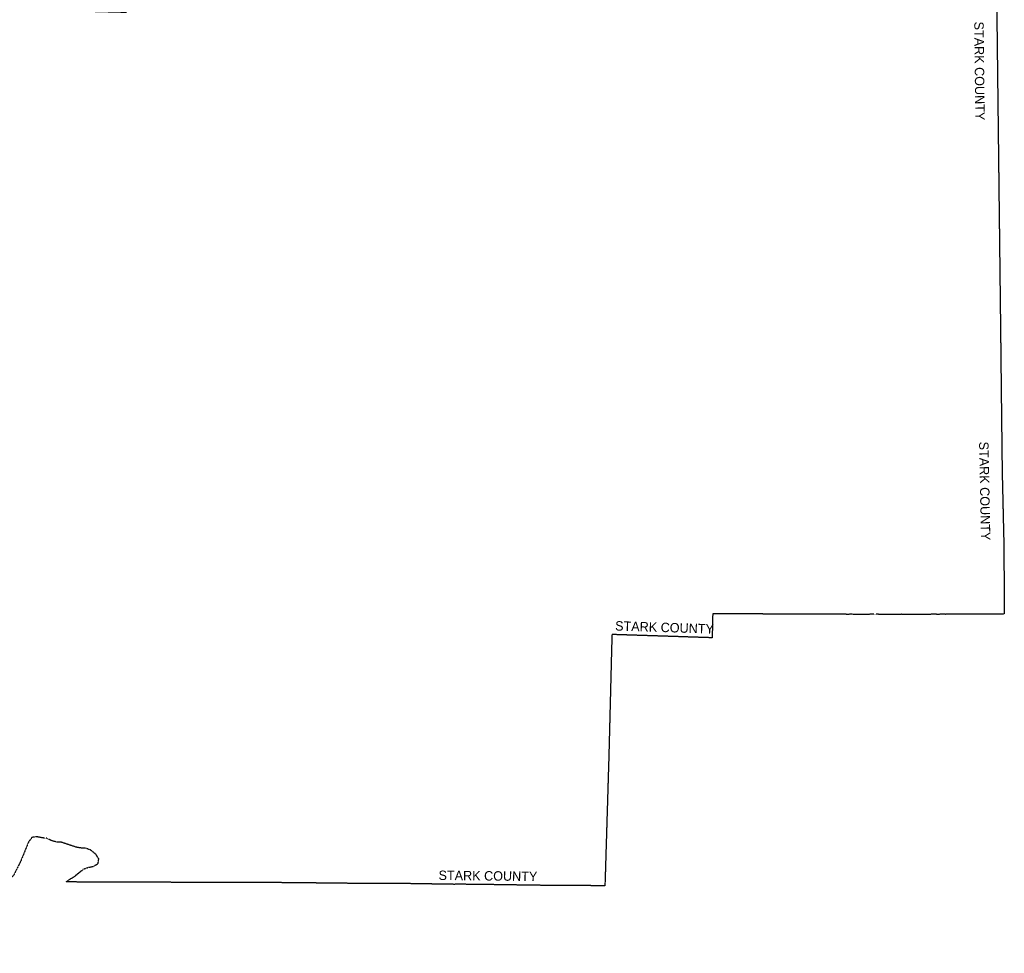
# Model space of a CAD drawing. Header units: feet. Extents: x 2113747 to 29971100, y 960708 to 6252803.
# Tile 2 of 225: x 2255695 to 2360102, y 960708 to 1059731. Entities that reach past the tile are written whole.
import ezdxf

# ---------------------------------------------------------------- set-up
doc = ezdxf.new("R2010")
doc.units = ezdxf.units.FT
doc.header["$MEASUREMENT"] = 0
doc.linetypes.add('OhDOT_USTN3', pattern=[0.22, 0.165, -0.055])
for name, color, linetype in [('0_Xref', 7, 'Continuous'), ('GM_X_Adjacent_County', 251, 'OhDOT_USTN3'), ('GM_X_Adjacent_County_Text', 251, 'Continuous')]:
    doc.layers.add(name, color=color, linetype=linetype)
doc.styles.add('Styledgn030', font='dgn030.shx')

# ---------------------------------------------------------------- blocks, each defined once
blk = doc.blocks.new('POR')
at = {"layer": 'GM_X_Adjacent_County', "flags": 128}
blk.add_lwpolyline([(2346501, 996686), (2346283, 996665), (2345680, 996660), (2344145, 996646), (2344130, 996649), (2344060, 996659), (2344005, 996663), (2343946, 996664), (2343923, 996665), (2343899, 996665), (2343806, 996663), (2343772, 996662), (2343731, 996662), (2343640, 996661), (2343440, 996660), (2343358, 996661), (2343347, 996661), (2343337, 996662), (2343275, 996668), (2343254, 996670), (2343129, 996670), (2342883, 996665), (2342703, 996664), (2342492, 996666), (2342051, 996672), (2342025, 996674), (2342005, 996677), (2341988, 996683), (2338743, 996679), (2335510, 996692), (2333434, 996701), (2332100, 996700), (2329181, 996697), (2329152, 995411), (2329124, 994175), (2326840, 994249), (2326566, 994258), (2323302, 994364), (2318495, 994521), (2318418, 991580), (2318389, 990457), (2318357, 989169), (2318255, 985163), (2318188, 982547), (2318166, 981646), (2318061, 978159), (2317909, 973125), (2317887, 972409), (2317774, 968635), (2317750, 967874), (2315491, 967887), (2314260, 967896), (2311196, 967914), (2309088, 967943), (2307368, 967969), (2304256, 968014), (2303811, 968017), (2303354, 968019), (2303003, 968024), (2302648, 968030), (2302233, 968036), (2301830, 968022), (2300402, 968044), (2300069, 968049), (2297101, 968095), (2296592, 968103), (2292919, 968108), (2288216, 968150), (2287501, 968160), (2286951, 968168), (2285626, 968187), (2280722, 968218), (2272659, 968235), (2270238, 968238), (2265711, 968240), (2264331, 968240), (2260640, 968285), (2260946, 968539), (2261456, 968823), (2262477, 969650), (2262984, 969822), (2263502, 969934), (2264011, 970226), (2264085, 970742), (2263732, 971249), (2263225, 971652), (2263021, 971730), (2262781, 971821), (2262721, 971844), (2262214, 971872), (2261703, 971959), (2260105, 972490), (2259584, 972510), (2259079, 972653), (2258559, 972903), (2258050, 972955), (2257525, 973068), (2256998, 973008), (2256626, 972503), (2255796, 970471), (2255025, 968928), (2254521, 968572), (2253837, 968476), (2253355, 968407), (2252800, 968322), (2251259, 968089), (2245496, 967220), (2243670, 966925), (2240387, 966394), (2235785, 965650), (2235507, 965607), (2232817, 965186), (2232372, 965117), (2231408, 964969), (2231146, 964928), (2230233, 964788), (2224423, 963889), (2224410, 963887), (2223431, 963729), (2220392, 963239), (2216348, 962587), (2213677, 962155), (2211388, 961785), (2205329, 960811), (2204689, 960708), (2204662, 968294), (2204646, 972822), (2204646, 972877), (2204618, 980822), (2204600, 985576), (2204621, 987650), (2204548, 994125), (2204539, 995545), (2204528, 997304), (2204524, 998046), (2204498, 1002246), (2204460, 1006231), (2204446, 1007585), (2204396, 1012421), (2204391, 1012891), (2204405, 1018278), (2204394, 1019758), (2204396, 1020517), (2204379, 1020841), (2204391, 1021803), (2204388, 1022494), (2204388, 1022770), (2204388, 1022837), (2204387, 1023044), (2204303, 1026249), (2204359, 1029499), (2204344, 1030439), (2204262, 1034310), (2204255, 1035776), (2204229, 1040690), (2204199, 1046565), (2204184, 1049044), (2204131, 1055650), (2204109, 1058317), (2204108, 1058407), (2204102, 1059211), (2204097, 1059892), (2204085, 1062073), (2204074, 1062671), (2204592, 1062652), (2205426, 1062621), (2210448, 1062486), (2212077, 1062442), (2214252, 1062298), (2216024, 1062234), (2218716, 1062135), (2224371, 1061928), (2226221, 1061860), (2226856, 1061837), (2228638, 1061772), (2234873, 1061544), (2237828, 1061436), (2239174, 1061390), (2240259, 1061347), (2240479, 1061338), (2245773, 1061157), (2247613, 1061077), (2251064, 1060965), (2252022, 1060939), (2254917, 1060860), (2259350, 1060738), (2259905, 1060723), (2262069, 1060670), (2262468, 1060662), (2262494, 1060660), (2262578, 1060658), (2262905, 1060648), (2263523, 1060622), (2264179, 1060605), (2264764, 1060590), (2266030, 1060558), (2267009, 1060529), (2267105, 1064278), (2267119, 1064405), (2267123, 1064546), (2267218, 1067680), (2267224, 1068546), (2267310, 1072879), (2267407, 1076551), (2267570, 1083741), (2267583, 1084035), (2267594, 1084592), (2267628, 1085890), (2267674, 1087762), (2267760, 1089304), (2267778, 1090418), (2268200, 1090405), (2270733, 1090435), (2271751, 1090471), (2272585, 1090487), (2273842, 1090511), (2274067, 1090515), (2275300, 1090545), (2275354, 1090544), (2275965, 1090561), (2276111, 1090564), (2279737, 1090638), (2280571, 1090646), (2281184, 1090660), (2283974, 1090692), (2287536, 1090733), (2291695, 1090779), (2294190, 1090795), (2294565, 1090800), (2298147, 1090820), (2299145, 1090827), (2299895, 1090831), (2301402, 1090840), (2307056, 1090903), (2313863, 1090917), (2318107, 1090974), (2324108, 1091056), (2326732, 1091091), (2326938, 1091094), (2328615, 1091117), (2328725, 1091118), (2331837, 1091161), (2333216, 1091180), (2335157, 1091206), (2341799, 1091296), (2342697, 1091308), (2345661, 1091348), (2348514, 1091386), (2352195, 1091435), (2355371, 1091477), (2358848, 1091522), (2358880, 1089100), (2358989, 1081862), (2359077, 1075795), (2359100, 1074264), (2359117, 1073113), (2359120, 1072859), (2359123, 1070999), (2359121, 1070553), (2359149, 1069014), (2359151, 1068908), (2359157, 1068672), (2359167, 1068297), (2359175, 1067907), (2359177, 1067589), (2359186, 1066908), (2359192, 1066862), (2359197, 1066642), (2359199, 1066419), (2359201, 1066097), (2359204, 1065780), (2359209, 1065466), (2359220, 1064937), (2359220, 1064806), (2359227, 1064612), (2359227, 1064330), (2359261, 1063309), (2359263, 1063113), (2359267, 1062870), (2359287, 1061492), (2359309, 1060000), (2359372, 1054688), (2359375, 1054438), (2359384, 1053642), (2359405, 1051846), (2359411, 1051373), (2359435, 1049379), (2359498, 1044029), (2359500, 1043884), (2359531, 1041219), (2359561, 1038682), (2359563, 1038569), (2359598, 1035611), (2359633, 1032629), (2359687, 1028035), (2359700, 1026946), (2359745, 1022879), (2359781, 1019525), (2359871, 1011833), (2360041, 1004528), (2360047, 1003475), (2360075, 1000767), (2360086, 1000743), (2360092, 1000724), (2360095, 1000700), (2360092, 1000665), (2360090, 1000651), (2360085, 1000617), (2360080, 1000554), (2360079, 1000500), (2360082, 1000454), (2360084, 1000441), (2360087, 1000429), (2360088, 1000406), (2360088, 1000358), (2360097, 998033), (2360102, 996698), (2359652, 996691), (2358952, 996686), (2358943, 996687), (2358419, 996691), (2358033, 996691), (2357318, 996684), (2357119, 996682), (2357033, 996681), (2356729, 996679), (2356356, 996674), (2355850, 996669), (2355636, 996665), (2355399, 996667), (2355207, 996668), (2354923, 996669), (2354630, 996666), (2354311, 996664), (2353876, 996661), (2353810, 996664), (2353790, 996667), (2353730, 996667), (2353580, 996667), (2353354, 996664), (2353227, 996661), (2352936, 996661), (2352543, 996665), (2351984, 996653), (2350868, 996644), (2350165, 996644), (2349779, 996645), (2349617, 996647), (2349487, 996647), (2349403, 996652), (2349327, 996658), (2349265, 996660), (2349206, 996662), (2349161, 996661), (2349080, 996658), (2348736, 996661), (2347330, 996649), (2347068, 996654), (2346837, 996655), (2346771, 996660), (2346660, 996673), (2346582, 996686), (2346523, 996692), (2346501, 996686)], dxfattribs=at)
at = {"layer": 'GM_X_Adjacent_County_Text', "char_height": 1000, "attachment_point": 7, "line_spacing_factor": 0.8, "style": 'Styledgn030'}
for insert, rotation in [((2356898, 1059527), 270.64355), ((2357413, 1014970), 271.09875), ((2318822, 994934), 358.12387), ((2300104, 968473), 359.3348)]:
    blk.add_mtext('{\\Fdgn000|c0;\\C256;STARK COUNTY}', dxfattribs=dict(at, insert=insert, rotation=rotation))

msp = doc.modelspace()

# ---------------------------------------------------------------- block references
at = {"layer": '0_Xref'}
msp.add_blockref('POR', (0, 0), dxfattribs=at)

doc.saveas('drawing.dxf')
